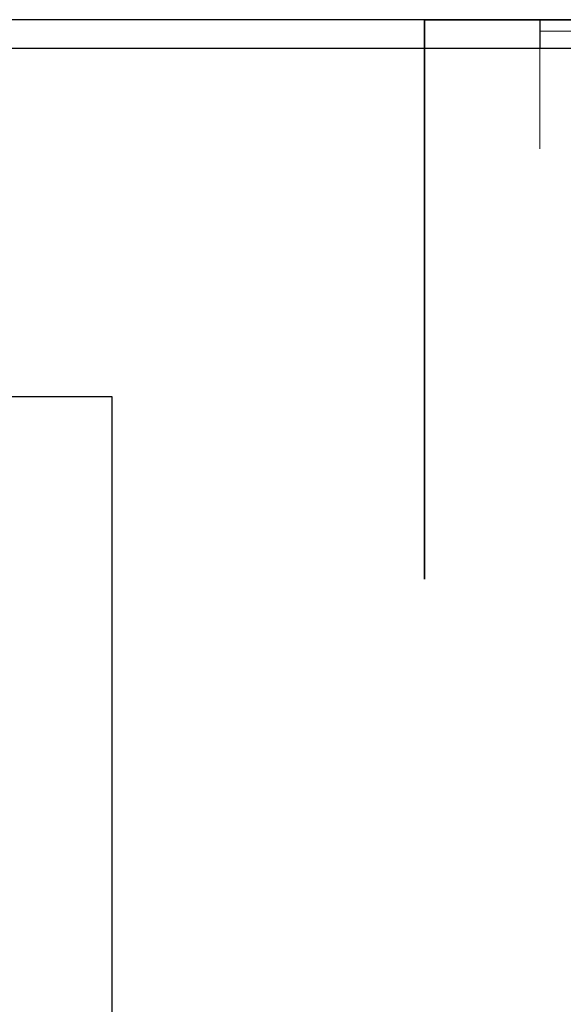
# Model space of a CAD drawing. Header units: metres. Extents: x 0 to 0.84, y 0 to 0.297.
# Tile 7 of 14: x 0.56 to 0.654, y 0.126 to 0.297. Entities that reach past the tile are written whole.
import ezdxf

# ---------------------------------------------------------------- set-up
doc = ezdxf.new("R2010")
doc.units = ezdxf.units.M
doc.linetypes.add('Teckovana 0.5x', pattern=[0.04, 0, -0.04])
doc.layers.add('Allgemein01', color=7, linetype='Continuous', lineweight=13)
doc.layers.add('Standard', color=7, linetype='Continuous', lineweight=25)

msp = doc.modelspace()

# ---------------------------------------------------------------- linework, layer by layer
at = {"layer": 'Allgemein01', "color": 52, "linetype": 'Continuous', "lineweight": 13, "true_color": 0xc8c832, "transparency": 33554687}
for q in [(0.65, 0.2746), (0.662, 0.295)]:
    msp.add_line((0.65, 0.295), q, dxfattribs=at)
at = {"layer": 'Standard', "color": 7, "linetype": 'Teckovana 0.5x', "lineweight": 35, "transparency": 33554687}
for p, q in [((0.63, 0), (0.63, 0.297)), ((0.63, 0.297), (0.84, 0.297))]:
    msp.add_line(p, q, dxfattribs=at)
at = {"layer": 'Standard', "color": 7, "linetype": 'Continuous', "lineweight": 25, "transparency": 33554687}
msp.add_line((0.65, 0.297), (0.65, 0.292), dxfattribs=at)
for points in [[(0, 0), (0.84, 0), (0.84, 0.297), (0, 0.297), (0, 0)], [(0.005, 0.005), (0.835, 0.005), (0.835, 0.292), (0.005, 0.292), (0.005, 0.005)]]:
    msp.add_lwpolyline(points, close=True, dxfattribs=at)
msp.add_lwpolyline([(0.06684, 0.0296), (0.57581, 0.0296), (0.57581, 0.2316), (0.06684, 0.2316), (0.06684, 0.0296)], dxfattribs=at)

doc.saveas('drawing.dxf')
